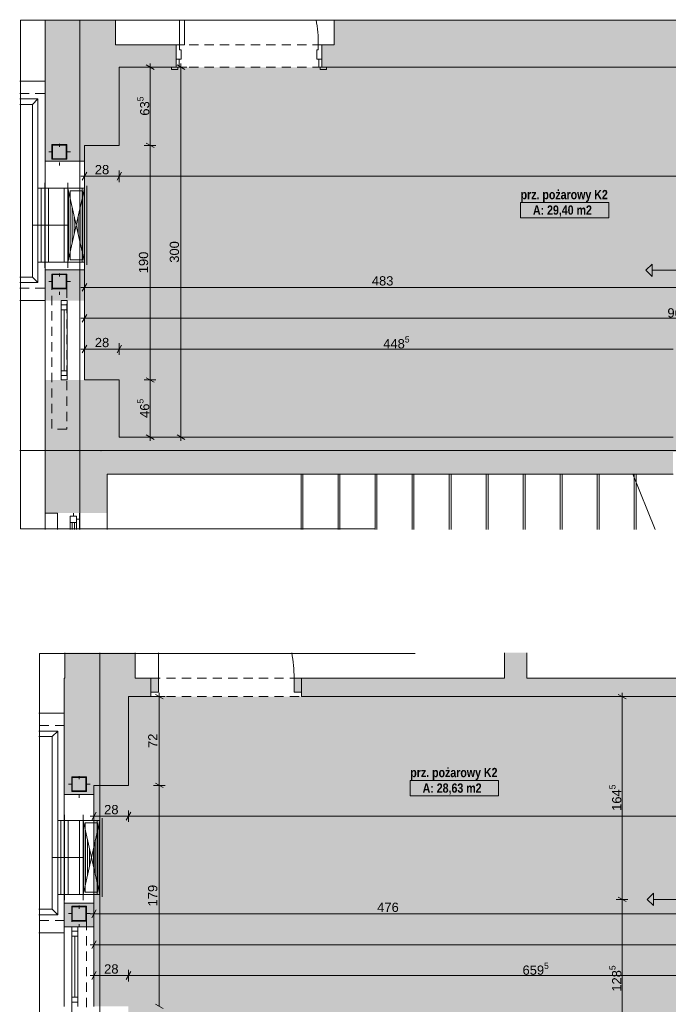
# Paper-space layout 'A-56 UKŁAD SUFITÓW PODWIESZONYCH' of a CAD drawing. Header units: millimetres. Extents: x 0 to 800, y 0 to 594.
# Tile 13 of 27: x 290 to 395, y 295 to 455. Entities that reach past the tile are written whole.
import ezdxf
from ezdxf.xclip import XClip

# ---------------------------------------------------------------- set-up
doc = ezdxf.new("R2010")
doc.units = ezdxf.units.MM
doc.header["$MEASUREMENT"] = 0
doc.header["$XCLIPFRAME"] = 0
for name, pattern in [('DASHDOT', [254, 127, -63.5, 0, -63.5]), ('DASHDOTX2', [1000, 500, -250, 0, -250]), ('DOT2', [3, 0.5, -2.5]), ('GESTRICHELT2', [93.75, 62.5, -31.25]), ('Przer. długie kreski', [2.5, 1.5, -1]), ('PRZERYWANA_DU_A', [550, 350, -200])]:
    doc.linetypes.add(name, pattern=pattern)
for name, color, linetype in [('A_konstrukcja stalowa', 7, 'Continuous'), ('A_sufity projektowane', 7, 'Continuous'), ('A_ściany', 7, 'Continuous'), ('Drzwi Archicad', 7, 'Continuous'), ('Nowe_A_sufity projektowane opisy', 7, 'Continuous')]:
    doc.layers.add(name, color=color, linetype=linetype)
for name, color, linetype, lineweight, true_color in [('A_konstrukcja stalowa_Nr_pióra__10', 7, 'Continuous', 13, 0x4b4b4b), ('A_osie_Nr_pióra__16', 7, 'Continuous', 5, 0x0f0f0f), ('A_sanitarne_Nr_pióra__6', 7, 'Continuous', 13, 0xa9a9a9), ('A_schody_Nr_pióra__10', 7, 'Continuous', 13, 0x4b4b4b), ('A_schody_Nr_pióra__4', 7, 'Continuous', 18, 0x4b4b4b), ('A_sufity projektowane opisy_Nr_pióra__19', 7, 'Continuous', 5, 0x191919), ('A_ściany_Nr_pióra__10', 7, 'Continuous', 13, 0x4b4b4b), ('A_ściany_Nr_pióra__19', 7, 'Continuous', 5, 0x191919), ('Nowe_A_sufity projektowane opisy_Nr_pióra__19', 7, 'Continuous', 5, 0x191919), ('Okna Archicada_Nr_pióra__19', 7, 'Continuous', 5, 0x191919)]:
    doc.layers.add(name, color=color, linetype=linetype, lineweight=lineweight, true_color=true_color)
for name, color, linetype, lineweight in [('A_strefy_Nr_pióra__1', 7, 'Continuous', 20), ('A_sufity projektowane wymiary_Nr_pióra__1', 7, 'Continuous', 20), ('A_sufity projektowane wymiary_Nr_pióra__2', 8, 'Continuous', 13), ('A_ściany_Nr_pióra__1', 7, 'Continuous', 20), ('Drzwi Archicad_Nr_pióra__1', 7, 'Continuous', 20), ('Drzwi Archicad_Nr_pióra__3', 252, 'Continuous', 13)]:
    doc.layers.add(name, color=color, linetype=linetype, lineweight=lineweight)
doc.styles.add('STYL_AUTOMATYCZNY_1', font='arial.ttf')
doc.styles.add('STYL_AUTOMATYCZNY_4', font='arial.ttf')
doc.styles.add('STYL_AUTOMATYCZNY_5', font='ARIALN.TTF')

# ---------------------------------------------------------------- blocks, each defined once
blk = doc.blocks.new('Rysunek_16_16', base_point=(-2986.44, -505.41))
at = {"layer": 'A_konstrukcja stalowa', "linetype": 'Continuous', "lineweight": 0, "true_color": 0x252525}
h = blk.add_hatch(color=250, dxfattribs=at)
h.paths.add_polyline_path([(298.01, 431.98), (298.01, 434.38), (295.61, 434.38), (295.61, 431.98)])
h.paths.add_polyline_path([(297.91, 432.08), (295.71, 432.08), (295.71, 434.28), (297.91, 434.28)], flags=0)
h = blk.add_hatch(color=250, dxfattribs=at)
h.paths.add_polyline_path([(298.01, 410.98), (298.01, 413.38), (295.61, 413.38), (295.61, 410.98)])
h.paths.add_polyline_path([(297.91, 411.08), (295.71, 411.08), (295.71, 413.28), (297.91, 413.28)], flags=0)
at = {"layer": 'A_sufity projektowane', "linetype": 'Continuous', "lineweight": 0, "true_color": 0x4b4b4b}
h = blk.add_hatch(dxfattribs=at)
h.set_pattern_fill('do_wyburzenia_0010', color=251, style=0, pattern_type=2)
h.set_pattern_definition([(0, (391.6574, 408.658), (0, 0.75), [0, -0.75])])
h.paths.add_polyline_path([(300.89, 434.24), (300.89, 396.2), (306.52, 396.2), (306.52, 386.92), (396.26, 386.92), (396.26, 384.54), (427.46, 384.54), (427.46, 388.64), (435.46, 388.64), (435.46, 381.06), (484.96, 381.06), (484.96, 395.24), (494, 395.24), (494, 446.92), (306.52, 446.92), (306.52, 434.24)])
at = {"layer": 'A_ściany', "linetype": 'Continuous', "lineweight": 0, "true_color": 0x000000}
for points in [[(294.49, 454.62), (294.49, 450.52), (305.9, 450.52), (305.9, 454.62)], [(397.26, 454.62), (341.34, 454.62), (341.34, 446.92), (397.26, 446.92)], [(294.49, 450.52), (294.49, 434.24), (306.52, 434.24), (306.52, 450.52)], [(306.52, 450.52), (306.52, 446.92), (315.74, 446.92), (315.74, 450.52)], [(341.34, 450.52), (339.34, 450.52), (339.34, 446.92), (341.34, 446.92)], [(294.49, 434.24), (294.49, 431.68), (298.29, 431.68), (300.89, 431.68), (300.89, 434.24)], [(294.49, 409.08), (300.89, 409.08), (300.89, 414.08), (298.29, 414.08), (294.49, 414.08)], [(294.49, 396.2), (294.49, 380.9), (306.52, 380.9), (306.52, 396.2)], [(306.52, 380.9), (396.26, 380.9), (396.26, 386.92), (306.52, 386.92)], [(294.49, 380.9), (294.49, 374.61), (304.58, 374.61), (304.58, 380.9)]]:
    blk.add_hatch(color=18, dxfattribs=at).paths.add_polyline_path(points)
at = {"layer": 'Nowe_A_sufity projektowane opisy', "linetype": 'Continuous', "lineweight": 0, "true_color": 0x191919}
blk.add_hatch(color=250, dxfattribs=at).paths.add_polyline_path([(391.86, 413.99), (392.86, 412.99), (392.86, 414.99)])
at = {"layer": 'A_konstrukcja stalowa_Nr_pióra__10', "color": 251, "linetype": 'Continuous', "lineweight": 13, "true_color": 0x4b4b4b}
for p, q in [((295.61, 431.98), (295.61, 434.38)), ((295.61, 434.38), (298.01, 434.38)), ((298.01, 434.38), (298.01, 431.98)), ((297.91, 434.28), (295.71, 434.28)), ((295.71, 434.28), (295.71, 432.08)), ((297.91, 432.08), (297.91, 434.28)), ((298.01, 431.98), (295.61, 431.98)), ((295.71, 432.08), (297.91, 432.08)), ((295.61, 410.98), (295.61, 413.38)), ((295.61, 413.38), (298.01, 413.38)), ((297.91, 413.28), (295.71, 413.28)), ((295.71, 413.28), (295.71, 411.08)), ((297.91, 411.08), (297.91, 413.28)), ((298.01, 413.38), (298.01, 410.98)), ((298.01, 410.98), (295.61, 410.98)), ((295.71, 411.08), (297.91, 411.08))]:
    blk.add_line(p, q, dxfattribs=at)
at = {"layer": 'A_konstrukcja stalowa_Nr_pióra__10', "color": 251, "linetype": 'DOT2', "lineweight": 13, "true_color": 0x4b4b4b}
for p, q in [((296.81, 430.98), (296.81, 435.38)), ((298.61, 433.18), (295.01, 433.18)), ((296.81, 409.98), (296.81, 414.38)), ((298.61, 412.18), (295.01, 412.18))]:
    blk.add_line(p, q, dxfattribs=at)
at = {"layer": 'A_konstrukcja stalowa_Nr_pióra__10', "color": 251, "linetype": 'Przer. długie kreski', "lineweight": 13, "true_color": 0x4b4b4b, "flags": 128}
blk.add_lwpolyline([(298.01, 388.24), (295.61, 388.24), (295.61, 410.98), (298.01, 410.98)], close=True, dxfattribs=at)
at = {"layer": 'A_osie_Nr_pióra__16', "color": 250, "linetype": 'DASHDOTX2', "lineweight": 5, "true_color": 0x0f0f0f}
for p, q in [((300.15, 454.62), (300.15, 371.96)), ((303.54, 384.74), (290.39, 384.74)), ((500.6, 384.74), (303.54, 384.74)), ((303.54, 384.74), (303.54, 384.74))]:
    blk.add_line(p, q, dxfattribs=at)
blk.add_point((303.54, 384.74), dxfattribs=at)
at = {"layer": 'A_sanitarne_Nr_pióra__6', "color": 253, "linetype": 'Continuous', "lineweight": 13, "true_color": 0xa9a9a9}
for p, q in [((290.39, 441.78), (293.35, 441.78)), ((290.39, 440.88), (292.45, 440.88)), ((293.35, 441.78), (292.45, 440.88)), ((292.45, 440.88), (292.45, 412.88)), ((293.35, 441.78), (293.35, 411.98)), ((294.44, 428.18), (294.44, 414.38)), ((294.45, 428.18), (294.45, 414.38)), ((298.18, 428.18), (298.18, 414.38)), ((298.19, 428.18), (298.19, 414.38)), ((300.89, 428.18), (300.89, 414.38)), ((298.18, 427.28), (293.35, 427.28)), ((293.85, 427.28), (293.85, 415.28)), ((295.04, 427.28), (295.04, 415.28)), ((297.58, 427.28), (297.58, 415.28)), ((300.89, 427.28), (298.19, 427.28)), ((300.89, 427.28), (298.19, 415.28)), ((298.19, 427.28), (300.89, 415.28)), ((298.27, 426.93), (298.27, 415.64)), ((300.54, 426.88), (298.54, 426.88)), ((298.54, 426.88), (298.54, 415.68)), ((300.49, 415.28), (300.49, 427.28)), ((300.54, 415.68), (300.54, 426.88)), ((300.81, 426.93), (300.81, 415.64)), ((301.29, 427.68), (301.29, 414.88)), ((298.58, 425.52), (298.58, 417.05)), ((300.49, 425.52), (300.49, 417.05)), ((298.9, 424.1), (298.9, 418.46)), ((300.17, 424.1), (300.17, 418.46)), ((299.22, 422.69), (299.22, 419.87)), ((299.85, 422.69), (299.85, 419.87)), ((293.35, 415.28), (298.18, 415.28)), ((298.19, 415.28), (300.89, 415.28)), ((298.54, 415.68), (300.54, 415.68)), ((290.39, 412.88), (292.45, 412.88)), ((293.35, 411.98), (290.39, 411.98)), ((292.45, 412.88), (293.35, 411.98))]:
    blk.add_line(p, q, dxfattribs=at)
at = {"layer": 'A_sanitarne_Nr_pióra__6', "color": 253, "linetype": 'DASHDOT', "lineweight": 13, "true_color": 0xa9a9a9}
blk.add_line((292.45, 421.28), (298.18, 421.28), dxfattribs=at)
at = {"layer": 'A_schody_Nr_pióra__10', "color": 251, "linetype": 'GESTRICHELT2', "lineweight": 13, "true_color": 0x4b4b4b}
for p, q in [((336.28, 380.9), (336.28, 371.96)), ((342.28, 380.9), (342.28, 371.96)), ((348.28, 380.9), (348.28, 371.96)), ((354.28, 380.9), (354.28, 371.96)), ((360.28, 380.9), (360.28, 371.96)), ((366.28, 380.9), (366.28, 371.96)), ((372.28, 380.9), (372.28, 371.96)), ((378.28, 380.9), (378.28, 371.96)), ((384.28, 380.9), (384.28, 371.96)), ((390.28, 380.9), (390.28, 371.96))]:
    blk.add_line(p, q, dxfattribs=at)
at = {"layer": 'A_schody_Nr_pióra__4', "color": 251, "linetype": 'Continuous', "lineweight": 18, "true_color": 0x4b4b4b}
for p, q in [((335.98, 380.9), (335.98, 371.96)), ((341.98, 380.9), (341.98, 371.96)), ((347.98, 380.9), (347.98, 371.96)), ((353.98, 380.9), (353.98, 371.96)), ((359.98, 380.9), (359.98, 371.96)), ((365.98, 380.9), (365.98, 371.96)), ((371.98, 380.9), (371.98, 371.96)), ((377.98, 380.9), (377.98, 371.96)), ((383.98, 380.9), (383.98, 371.96)), ((393.35, 371.96), (389.73, 380.9)), ((389.98, 380.9), (389.98, 371.96))]:
    blk.add_line(p, q, dxfattribs=at)
at = {"layer": 'A_strefy_Nr_pióra__1', "color": 7, "linetype": 'Continuous', "lineweight": 20}
for p, q in [((371.56, 424.96), (371.56, 422.49)), ((371.56, 424.96), (385.84, 424.96)), ((385.84, 424.96), (385.84, 422.49)), ((371.56, 422.49), (385.84, 422.49))]:
    blk.add_line(p, q, dxfattribs=at)
at = {"layer": 'A_sufity projektowane opisy_Nr_pióra__19', "color": 250, "linetype": 'PRZERYWANA_DU_A', "lineweight": 5, "true_color": 0x191919, "flags": 128}
blk.add_lwpolyline([(500.5, 454.52), (290.49, 454.52), (290.49, 372.06), (500.5, 372.06)], close=True, dxfattribs=at)
at = {"layer": 'A_sufity projektowane wymiary_Nr_pióra__1', "color": 7, "linetype": 'Continuous', "lineweight": 20}
for p, q in [((312.15, 446.56), (310.89, 447.28)), ((317.15, 446.56), (315.89, 447.28)), ((310.89, 434.6), (312.15, 433.88)), ((301.25, 429.87), (300.53, 428.62)), ((306.88, 429.87), (306.16, 428.62)), ((301.25, 411.83), (300.53, 410.58)), ((301.25, 406.83), (300.53, 405.58)), ((301.25, 401.83), (300.53, 400.58)), ((306.88, 401.83), (306.16, 400.58)), ((310.89, 396.56), (312.15, 395.84)), ((310.89, 387.28), (312.15, 386.56)), ((315.89, 387.28), (317.15, 386.56))]:
    blk.add_line(p, q, dxfattribs=at)
at = {"layer": 'A_sufity projektowane wymiary_Nr_pióra__2', "color": 8, "linetype": 'Continuous', "lineweight": 13}
for p, q in [((311.52, 446.92), (311.52, 447.53)), ((316.52, 446.92), (316.52, 447.53)), ((312.46, 446.92), (310.58, 446.92)), ((311.52, 434.24), (311.52, 446.92)), ((317.46, 446.92), (315.58, 446.92)), ((316.52, 386.92), (316.52, 446.92)), ((312.46, 434.24), (310.58, 434.24)), ((311.52, 396.2), (311.52, 434.24)), ((300.89, 428.3), (300.89, 430.18)), ((306.52, 428.3), (306.52, 430.18)), ((300.27, 429.24), (300.89, 429.24)), ((300.89, 429.24), (306.52, 429.24)), ((306.52, 429.24), (494, 429.24)), ((300.89, 410.26), (300.89, 412.14)), ((300.27, 411.2), (300.89, 411.2)), ((300.89, 411.2), (397.44, 411.2)), ((300.27, 406.2), (300.89, 406.2)), ((300.89, 405.26), (300.89, 407.14)), ((300.89, 406.2), (494, 406.2)), ((300.27, 401.2), (300.89, 401.2)), ((300.89, 400.26), (300.89, 402.14)), ((300.89, 401.2), (306.52, 401.2)), ((306.52, 400.26), (306.52, 402.14)), ((306.52, 401.2), (396.26, 401.2)), ((312.46, 396.2), (310.58, 396.2)), ((311.52, 386.92), (311.52, 396.2)), ((312.46, 386.92), (310.58, 386.92)), ((311.52, 386.31), (311.52, 386.92)), ((317.46, 386.92), (315.58, 386.92)), ((316.52, 386.31), (316.52, 386.92))]:
    blk.add_line(p, q, dxfattribs=at)
at = {"layer": 'A_ściany_Nr_pióra__1', "color": 7, "linetype": 'Continuous', "lineweight": 20}
for p, q in [((315.74, 450.52), (315.74, 448.22)), ((339.34, 450.52), (339.34, 448.22)), ((315.74, 448.22), (315.74, 446.92)), ((339.34, 448.22), (339.34, 446.92)), ((315.74, 446.92), (315, 446.92)), ((339.34, 446.92), (340.08, 446.92)), ((298.29, 431.68), (294.49, 431.68)), ((298.29, 431.68), (300.89, 431.68)), ((298.29, 414.08), (294.49, 414.08)), ((298.29, 414.08), (300.89, 414.08)), ((294.49, 375.7), (294.49, 371.96)), ((296.49, 374.61), (296.49, 371.96)), ((304.58, 371.96), (304.58, 374.61))]:
    blk.add_line(p, q, dxfattribs=at)
at = {"layer": 'A_ściany_Nr_pióra__1', "color": 7, "linetype": 'Continuous', "lineweight": 20, "flags": 128}
for points in [[(294.49, 454.62), (294.49, 450.52)], [(305.9, 450.52), (305.9, 454.62)], [(341.34, 454.62), (341.34, 450.52)], [(294.49, 450.52), (294.49, 434.24)], [(306.52, 450.52), (305.9, 450.52)], [(315.74, 450.52), (306.52, 450.52)], [(341.34, 450.52), (339.34, 450.52)], [(306.52, 446.92), (315.74, 446.92)], [(306.52, 434.24), (306.52, 446.92)], [(339.34, 446.92), (341.34, 446.92)], [(341.34, 446.92), (397.26, 446.92)], [(294.49, 434.24), (294.49, 431.68)], [(300.89, 431.68), (300.89, 434.24)], [(300.89, 434.24), (306.52, 434.24)], [(294.49, 414.08), (294.49, 409.08)], [(300.89, 409.08), (300.89, 414.08)], [(294.49, 396.2), (294.49, 380.9)], [(306.52, 396.2), (300.89, 396.2)], [(306.52, 386.92), (306.52, 396.2)], [(396.26, 386.92), (306.52, 386.92)], [(294.49, 380.9), (294.49, 374.61)], [(304.58, 374.61), (304.58, 380.9)], [(304.58, 380.9), (306.52, 380.9)], [(306.52, 380.9), (396.26, 380.9)], [(294.49, 374.61), (296.49, 374.61)]]:
    blk.add_lwpolyline(points, dxfattribs=at)
at = {"layer": 'A_ściany_Nr_pióra__10', "color": 251, "linetype": 'Continuous', "lineweight": 13, "true_color": 0x4b4b4b}
for p, q in [((294.41, 444.68), (290.39, 444.68)), ((294.41, 409.08), (290.39, 409.08))]:
    blk.add_line(p, q, dxfattribs=at)
at = {"layer": 'A_ściany_Nr_pióra__10', "color": 251, "linetype": 'Przer. długie kreski', "lineweight": 13, "true_color": 0x4b4b4b}
for p, q in [((294.41, 442.68), (290.39, 442.68)), ((294.41, 411.08), (290.39, 411.08))]:
    blk.add_line(p, q, dxfattribs=at)
at = {"layer": 'A_ściany_Nr_pióra__19', "color": 250, "linetype": 'Continuous', "lineweight": 5, "true_color": 0x191919}
for p, q in [((294.49, 409.08), (294.49, 396.2)), ((300.89, 396.2), (300.89, 409.08))]:
    blk.add_line(p, q, dxfattribs=at)
at = {"layer": 'Drzwi Archicad_Nr_pióra__3', "color": 252, "linetype": 'Continuous', "lineweight": 13}
for p, q in [((316.3, 454.62), (316.3, 450.52)), ((317.1, 450.52), (317.1, 454.62)), ((315.74, 448.22), (315.74, 450.52)), ((315.74, 450.52), (316.3, 450.52)), ((315.74, 450.52), (315.74, 448.22)), ((315.74, 450.52), (315.74, 448.22)), ((316.3, 450.52), (316.3, 449.72)), ((316.3, 450.52), (317.1, 450.52)), ((338.78, 449.72), (338.78, 450.52)), ((338.78, 450.52), (339.34, 450.52)), ((339.34, 450.52), (339.34, 448.22)), ((339.34, 450.52), (339.34, 448.22)), ((339.34, 450.52), (339.34, 448.22)), ((316.3, 449.72), (316.54, 449.72)), ((316.54, 449.72), (316.54, 448.22)), ((338.54, 448.22), (338.54, 449.72)), ((338.54, 449.72), (338.78, 449.72)), ((315.74, 448.22), (315.74, 446.92)), ((316.24, 448.22), (315.74, 448.22)), ((316.54, 448.22), (315.74, 448.22)), ((315.74, 448.22), (315.74, 446.92)), ((315.74, 448.22), (315.74, 446.92)), ((316.24, 446.92), (316.24, 448.22)), ((339.34, 448.22), (338.54, 448.22)), ((338.84, 448.22), (338.84, 446.92)), ((339.34, 448.22), (338.84, 448.22)), ((339.34, 446.92), (339.34, 448.22)), ((339.34, 448.22), (339.34, 446.92)), ((339.34, 448.22), (339.34, 446.92)), ((316, 446.92), (315, 446.92)), ((315, 446.92), (315, 446.54)), ((315.74, 446.92), (315, 446.92)), ((315.74, 446.92), (315, 446.92)), ((315, 446.54), (316, 446.54)), ((315.74, 446.92), (316.24, 446.92)), ((316, 446.54), (316, 446.92)), ((338.84, 446.92), (339.34, 446.92)), ((340.08, 446.92), (339.08, 446.92)), ((339.08, 446.92), (339.08, 446.54)), ((339.08, 446.54), (340.08, 446.54)), ((339.34, 446.92), (340.08, 446.92)), ((339.34, 446.92), (340.08, 446.92)), ((340.08, 446.54), (340.08, 446.92))]:
    blk.add_line(p, q, dxfattribs=at)
at = {"layer": 'Drzwi Archicad_Nr_pióra__3', "color": 252, "linetype": 'Przer. długie kreski', "lineweight": 13}
for p, q in [((339.34, 450.52), (315.74, 450.52)), ((339.34, 446.92), (315.74, 446.92))]:
    blk.add_line(p, q, dxfattribs=at)
at = {"layer": 'Drzwi Archicad_Nr_pióra__3', "color": 252, "linetype": 'Continuous', "lineweight": 13}
blk.add_arc((316.3, 450.52), 22.48, 0, 10.5087, dxfattribs=at)
at = {"layer": 'Nowe_A_sufity projektowane opisy_Nr_pióra__19', "color": 250, "linetype": 'Continuous', "lineweight": 5, "true_color": 0x191919}
for p, q in [((391.86, 413.99), (392.86, 414.99)), ((391.86, 413.99), (392.86, 412.99)), ((392.86, 414.99), (392.86, 412.99)), ((397.44, 413.99), (392.86, 413.99))]:
    blk.add_line(p, q, dxfattribs=at)
at = {"layer": 'Okna Archicada_Nr_pióra__19', "color": 250, "linetype": 'Continuous', "lineweight": 5, "true_color": 0x191919}
for p, q in [((298.29, 431.68), (294.49, 431.68)), ((294.49, 414.08), (294.49, 431.68)), ((298.29, 431.68), (300.89, 431.68)), ((300.89, 414.08), (300.89, 431.68)), ((298.29, 414.08), (294.49, 414.08)), ((298.29, 414.08), (300.89, 414.08)), ((298.09, 409.08), (297.09, 409.08)), ((297.09, 409.08), (297.09, 396.2)), ((298.09, 396.2), (298.09, 409.08)), ((297.09, 408.38), (298.09, 408.38)), ((298.09, 407.58), (297.09, 407.58)), ((297.59, 397.7), (297.59, 407.58)), ((298.09, 397.7), (297.09, 397.7)), ((297.09, 396.9), (298.09, 396.9)), ((297.09, 396.2), (298.09, 396.2)), ((299.59, 374.11), (298.59, 374.11)), ((298.59, 374.11), (298.59, 371.96)), ((299.09, 374.61), (299.09, 374.11)), ((299.59, 371.96), (299.59, 374.11)), ((300.09, 374.61), (300.09, 373.61)), ((298.59, 373.11), (299.59, 373.11)), ((298.89, 371.96), (298.89, 373.11)), ((299.29, 371.96), (299.29, 373.11)), ((299.59, 373.61), (300.09, 373.61)), ((300.09, 371.96), (300.09, 373.61))]:
    blk.add_line(p, q, dxfattribs=at)
at = {"layer": 'A_strefy_Nr_pióra__1', "color": 7, "linetype": 'Continuous', "lineweight": 20, "char_height": 1.5, "attachment_point": 1, "style": 'STYL_AUTOMATYCZNY_5'}
for s, insert in [('\\A1;{\\pql;\\fArial Narrow|b1|i0|c238|p0;\\W1.000000;prz. pożarowy K2}', (371.56, 427.01)), ('\\A1;{\\pql;\\fArial Narrow|b1|i0|c238|p0;\\W1.000000;A: 29,40 m2}', (373.56, 424.5))]:
    blk.add_mtext(s, dxfattribs=dict(at, insert=insert))
at = {"layer": 'A_sufity projektowane wymiary_Nr_pióra__1', "color": 7, "linetype": 'Continuous', "lineweight": 20, "char_height": 1.5, "attachment_point": 7, "rotation": 90, "style": 'STYL_AUTOMATYCZNY_1'}
for s, insert in [('\\A1;{\\pql;\\fArial|b0|i0|c238|p0;\\W1.000000;63\\fArial|b0|i0|c238|p0;\\W1.000000;\\A1{\\H.66x;\\S5^  ;}}', (311.83, 439.06)), ('\\A1;{\\pql;\\fArial|b0|i0|c238|p0;\\W1.000000;46\\fArial|b0|i0|c238|p0;\\W1.000000;\\A1{\\H.66x;\\S5^  ;}}', (311.83, 390.04))]:
    blk.add_mtext(s, dxfattribs=dict(at, insert=insert))
at = {"layer": 'A_sufity projektowane wymiary_Nr_pióra__1', "color": 7, "linetype": 'Continuous', "lineweight": 20, "char_height": 1.5, "attachment_point": 7, "style": 'STYL_AUTOMATYCZNY_4'}
for s, insert, width in [('\\A1;{\\pql;\\fArial|b0|i0|c238|p0;\\W1.000000;28}', (302.56, 429.54), 2.2882), ('\\A1;{\\pql;\\fArial|b0|i0|c238|p0;\\W1.000000;483}', (347.45, 411.5), 3.4323), ('\\A1;{\\pql;\\fArial|b0|i0|c238|p0;\\W1.000000;28}', (302.56, 401.5), 2.2882)]:
    blk.add_mtext(s, dxfattribs=dict(at, insert=insert, width=width))
at = {"layer": 'A_sufity projektowane wymiary_Nr_pióra__1', "color": 7, "linetype": 'Continuous', "lineweight": 20, "char_height": 1.5, "width": 3.4323, "attachment_point": 7, "rotation": 90, "style": 'STYL_AUTOMATYCZNY_4'}
for s, insert in [('\\A1;{\\pql;\\fArial|b0|i0|c238|p0;\\W1.000000;300}', (316.22, 415.21)), ('\\A1;{\\pql;\\fArial|b0|i0|c238|p0;\\W1.000000;190}', (311.22, 413.51))]:
    blk.add_mtext(s, dxfattribs=dict(at, insert=insert))
at = {"layer": 'A_sufity projektowane wymiary_Nr_pióra__1', "color": 7, "linetype": 'Continuous', "lineweight": 20, "char_height": 1.5, "attachment_point": 7, "style": 'STYL_AUTOMATYCZNY_1'}
for s, insert in [('\\A1;{\\pql;\\fArial|b0|i0|c238|p0;\\W1.000000;965\\fArial|b0|i0|c238|p0;\\W1.000000;\\A1{\\H.66x;\\S5^  ;}}', (395.35, 405.89)), ('\\A1;{\\pql;\\fArial|b0|i0|c238|p0;\\W1.000000;448\\fArial|b0|i0|c238|p0;\\W1.000000;\\A1{\\H.66x;\\S5^  ;}}', (349.3, 400.89))]:
    blk.add_mtext(s, dxfattribs=dict(at, insert=insert))
blk = doc.blocks.new('Rysunek_18_18', base_point=(-2983.24, -607.93))
at = {"layer": 'A_konstrukcja stalowa', "linetype": 'Continuous', "lineweight": 0, "true_color": 0x252525}
h = blk.add_hatch(color=250, dxfattribs=at)
h.paths.add_polyline_path([(301.21, 329.46), (301.21, 331.86), (298.81, 331.86), (298.81, 329.46)])
h.paths.add_polyline_path([(301.11, 329.56), (298.91, 329.56), (298.91, 331.76), (301.11, 331.76)], flags=0)
h = blk.add_hatch(color=250, dxfattribs=at)
h.paths.add_polyline_path([(301.21, 308.46), (301.21, 310.86), (298.81, 310.86), (298.81, 308.46)])
h.paths.add_polyline_path([(301.11, 308.56), (298.91, 308.56), (298.91, 310.76), (301.11, 310.76)], flags=0)
at = {"layer": 'A_sufity projektowane', "linetype": 'Continuous', "lineweight": 0, "true_color": 0x4b4b4b}
h = blk.add_hatch(dxfattribs=at)
h.set_pattern_fill('do_wyburzenia_0012', color=251, style=0, pattern_type=2)
h.set_pattern_definition([(0, (395.2562, 309.13346), (0, 0.75), [0, -0.75])])
h.paths.add_polyline_path([(302.41, 294.62), (308.01, 294.62), (308.01, 286.22), (430.98, 286.22), (430.98, 286.28), (439.92, 286.28), (439.92, 279.06), (488.82, 279.06), (488.82, 290.72), (492.9, 290.72), (492.9, 344.86), (308.01, 344.86), (308.01, 330.46), (302.41, 330.46)])
at = {"layer": 'A_ściany', "linetype": 'Continuous', "lineweight": 0, "true_color": 0x000000}
for points in [[(297.69, 351.96), (297.69, 347.86), (309.11, 347.86), (309.11, 351.96)], [(368.96, 351.96), (368.96, 347.86), (372.56, 347.86), (372.56, 351.96)], [(297.61, 347.86), (297.61, 330.46), (308.01, 330.46), (308.01, 344.86)], [(297.61, 347.86), (308.01, 344.86), (311.66, 344.86), (311.66, 347.86)], [(336.06, 344.86), (399.46, 344.86), (399.46, 347.86), (336.06, 347.86)], [(302.41, 330.46), (297.61, 330.46), (297.61, 328.96), (299.81, 328.96), (302.41, 328.96)], [(297.61, 307.5), (302.41, 307.5), (302.41, 311.36), (299.81, 311.36), (297.61, 311.36)]]:
    blk.add_hatch(color=18, dxfattribs=at).paths.add_polyline_path(points)
at = {"layer": 'Drzwi Archicad', "linetype": 'Continuous', "lineweight": 0, "true_color": 0xfdfdfd}
for points in [[(311.66, 347.86), (311.66, 345.56), (312.86, 345.56), (312.86, 347.86)], [(336.06, 345.56), (336.06, 347.86), (334.86, 347.86), (334.86, 345.56)]]:
    blk.add_hatch(color=7, dxfattribs=at).paths.add_polyline_path(points)
at = {"layer": 'Nowe_A_sufity projektowane opisy', "linetype": 'Continuous', "lineweight": 0, "true_color": 0x191919}
blk.add_hatch(color=250, dxfattribs=at).paths.add_polyline_path([(392.08, 311.96), (393.08, 310.96), (393.08, 312.96)])
at = {"layer": 'A_konstrukcja stalowa_Nr_pióra__10', "color": 251, "linetype": 'DOT2', "lineweight": 13, "true_color": 0x4b4b4b}
for p, q in [((300.01, 328.46), (300.01, 332.86)), ((301.81, 330.66), (298.21, 330.66)), ((300.01, 307.46), (300.01, 311.86)), ((301.81, 309.66), (298.21, 309.66))]:
    blk.add_line(p, q, dxfattribs=at)
at = {"layer": 'A_konstrukcja stalowa_Nr_pióra__10', "color": 251, "linetype": 'Continuous', "lineweight": 13, "true_color": 0x4b4b4b}
for p, q in [((298.81, 329.46), (298.81, 331.86)), ((298.81, 331.86), (301.21, 331.86)), ((301.11, 331.76), (298.91, 331.76)), ((298.91, 331.76), (298.91, 329.56)), ((301.11, 329.56), (301.11, 331.76)), ((301.21, 331.86), (301.21, 329.46)), ((301.21, 329.46), (298.81, 329.46)), ((298.91, 329.56), (301.11, 329.56)), ((298.81, 308.46), (298.81, 310.86)), ((298.81, 310.86), (301.21, 310.86)), ((301.11, 310.76), (298.91, 310.76)), ((298.91, 310.76), (298.91, 308.56)), ((301.11, 308.56), (301.11, 310.76)), ((301.21, 310.86), (301.21, 308.46)), ((301.21, 308.46), (298.81, 308.46)), ((298.91, 308.56), (301.11, 308.56))]:
    blk.add_line(p, q, dxfattribs=at)
at = {"layer": 'A_konstrukcja stalowa_Nr_pióra__10', "color": 251, "linetype": 'Przer. długie kreski', "lineweight": 13, "true_color": 0x4b4b4b, "flags": 128}
blk.add_lwpolyline([(301.21, 285.72), (298.81, 285.72), (298.81, 308.46), (301.21, 308.46)], close=True, dxfattribs=at)
at = {"layer": 'A_osie_Nr_pióra__16', "color": 250, "linetype": 'DASHDOTX2', "lineweight": 5, "true_color": 0x0f0f0f}
blk.add_line((303.36, 351.96), (303.36, 269.53), dxfattribs=at)
at = {"layer": 'A_sanitarne_Nr_pióra__6', "color": 253, "linetype": 'Continuous', "lineweight": 13, "true_color": 0xa9a9a9}
for p, q in [((293.51, 339.26), (296.55, 339.26)), ((296.55, 339.26), (295.65, 338.36)), ((296.55, 339.26), (296.55, 309.46)), ((293.51, 338.36), (295.65, 338.36)), ((295.65, 338.36), (295.65, 310.36)), ((296.55, 324.76), (297.65, 324.76)), ((297.05, 312.76), (297.05, 324.76)), ((297.65, 325.66), (297.65, 311.86)), ((297.65, 311.86), (297.65, 325.66)), ((300.65, 324.76), (297.65, 324.76)), ((298.25, 312.76), (298.25, 324.76)), ((300.05, 312.76), (300.05, 324.76)), ((300.65, 311.86), (300.65, 325.66)), ((300.66, 325.66), (300.66, 311.86)), ((300.66, 324.76), (303.36, 324.76)), ((303.36, 324.76), (300.66, 312.76)), ((300.66, 324.76), (303.36, 312.76)), ((300.74, 324.41), (300.74, 313.12)), ((303.01, 324.36), (301.01, 324.36)), ((301.01, 324.36), (301.01, 313.16)), ((302.96, 312.76), (302.96, 324.76)), ((303.01, 313.16), (303.01, 324.36)), ((303.28, 324.41), (303.28, 313.12)), ((303.36, 325.66), (303.36, 311.86)), ((303.76, 325.16), (303.76, 312.36)), ((301.05, 323), (301.05, 314.53)), ((302.96, 323), (302.96, 314.53)), ((301.37, 321.59), (301.37, 315.94)), ((302.64, 321.59), (302.64, 315.94)), ((301.69, 320.17), (301.69, 317.35)), ((302.32, 320.17), (302.32, 317.35)), ((301.01, 313.16), (303.01, 313.16)), ((296.55, 312.76), (297.65, 312.76)), ((300.65, 312.76), (297.65, 312.76)), ((300.66, 312.76), (303.36, 312.76)), ((293.51, 310.36), (295.65, 310.36)), ((295.65, 310.36), (296.55, 309.46)), ((296.55, 309.46), (293.51, 309.46))]:
    blk.add_line(p, q, dxfattribs=at)
at = {"layer": 'A_sanitarne_Nr_pióra__6', "color": 253, "linetype": 'DASHDOT', "lineweight": 13, "true_color": 0xa9a9a9}
for p in [(295.65, 318.76), (300.65, 318.76)]:
    blk.add_line(p, (297.65, 318.76), dxfattribs=at)
at = {"layer": 'A_strefy_Nr_pióra__1', "color": 7, "linetype": 'Continuous', "lineweight": 20}
for p, q in [((353.68, 331.24), (353.68, 328.77)), ((353.68, 331.24), (367.96, 331.24)), ((367.96, 331.24), (367.96, 328.77)), ((353.68, 328.77), (367.96, 328.77))]:
    blk.add_line(p, q, dxfattribs=at)
at = {"layer": 'A_sufity projektowane opisy_Nr_pióra__19', "color": 250, "linetype": 'PRZERYWANA_DU_A', "lineweight": 5, "true_color": 0x191919, "flags": 128}
blk.add_lwpolyline([(500.5, 269.63), (293.61, 269.63), (293.61, 351.86), (500.5, 351.86)], close=True, dxfattribs=at)
at = {"layer": 'A_sufity projektowane wymiary_Nr_pióra__1', "color": 7, "linetype": 'Continuous', "lineweight": 20}
for p, q in [((313.64, 344.5), (312.39, 345.22)), ((388.64, 344.5), (387.39, 345.22)), ((312.39, 330.82), (313.64, 330.1)), ((302.77, 326.09), (302.05, 324.84)), ((308.37, 326.09), (307.65, 324.84)), ((387.39, 312.32), (388.64, 311.6)), ((302.77, 310.25), (302.05, 309)), ((302.77, 305.25), (302.05, 304)), ((302.77, 300.25), (302.05, 299)), ((308.37, 300.25), (307.65, 299)), ((312.39, 294.98), (313.64, 294.26))]:
    blk.add_line(p, q, dxfattribs=at)
at = {"layer": 'A_sufity projektowane wymiary_Nr_pióra__2', "color": 8, "linetype": 'Continuous', "lineweight": 13}
for p, q in [((313.01, 344.86), (313.01, 345.47)), ((388.01, 344.86), (388.01, 345.47)), ((313.95, 344.86), (312.07, 344.86)), ((313.01, 330.46), (313.01, 344.86)), ((388.95, 344.86), (387.07, 344.86)), ((388.01, 311.96), (388.01, 344.86)), ((313.95, 330.46), (312.07, 330.46)), ((313.01, 294.62), (313.01, 330.46)), ((302.41, 324.52), (302.41, 326.4)), ((308.01, 324.52), (308.01, 326.4)), ((301.8, 325.46), (302.41, 325.46)), ((302.41, 325.46), (308.01, 325.46)), ((308.01, 325.46), (492.9, 325.46)), ((388.95, 311.96), (387.07, 311.96)), ((388.01, 286.22), (388.01, 311.96)), ((302.41, 308.68), (302.41, 310.56)), ((301.8, 309.62), (302.41, 309.62)), ((302.41, 309.62), (397.66, 309.62)), ((302.41, 303.68), (302.41, 305.56)), ((301.8, 304.62), (302.41, 304.62)), ((302.41, 304.62), (492.9, 304.62)), ((302.41, 298.68), (302.41, 300.56)), ((308.01, 298.68), (308.01, 300.56)), ((301.8, 299.62), (302.41, 299.62)), ((302.41, 299.62), (308.01, 299.62)), ((308.01, 299.62), (439.92, 299.62))]:
    blk.add_line(p, q, dxfattribs=at)
at = {"layer": 'A_ściany_Nr_pióra__1', "color": 7, "linetype": 'Continuous', "lineweight": 20}
for p, q in [((311.66, 347.86), (310.72, 347.86)), ((311.66, 347.86), (311.66, 345.56)), ((336.06, 347.86), (337, 347.86)), ((336.06, 347.86), (336.06, 345.56)), ((311.66, 345.56), (311.66, 344.86)), ((336.06, 345.56), (336.06, 344.86)), ((311.66, 344.86), (310.92, 344.86)), ((336.06, 344.86), (336.8, 344.86)), ((299.81, 328.96), (297.61, 328.96)), ((299.81, 328.96), (302.41, 328.96)), ((299.81, 311.36), (297.61, 311.36)), ((299.81, 311.36), (302.41, 311.36)), ((297.61, 307.5), (302.41, 307.5))]:
    blk.add_line(p, q, dxfattribs=at)
at = {"layer": 'A_ściany_Nr_pióra__1', "color": 7, "linetype": 'Continuous', "lineweight": 20, "flags": 128}
for points in [[(297.69, 351.96), (297.69, 347.86)], [(309.11, 347.86), (309.11, 351.96)], [(368.96, 351.96), (368.96, 347.86)], [(372.56, 347.86), (372.56, 351.96)], [(297.61, 347.86), (297.61, 330.46)], [(297.69, 347.86), (297.61, 347.86)], [(311.66, 347.86), (309.11, 347.86)], [(368.96, 347.86), (336.06, 347.86)], [(399.46, 347.86), (372.56, 347.86)], [(308.01, 330.46), (308.01, 344.86)], [(308.01, 344.86), (311.66, 344.86)], [(336.06, 344.86), (399.46, 344.86)], [(297.61, 330.46), (297.61, 328.96)], [(302.41, 330.46), (308.01, 330.46)], [(302.41, 328.96), (302.41, 330.46)], [(297.61, 311.36), (297.61, 307.5)], [(302.41, 307.5), (302.41, 311.36)]]:
    blk.add_lwpolyline(points, dxfattribs=at)
at = {"layer": 'A_ściany_Nr_pióra__10', "color": 251, "linetype": 'Przer. długie kreski', "lineweight": 13, "true_color": 0x4b4b4b}
for p, q in [((311.66, 347.86), (336.06, 347.86)), ((311.66, 344.86), (336.06, 344.86)), ((297.61, 340.16), (293.51, 340.16)), ((297.61, 308.56), (293.51, 308.56))]:
    blk.add_line(p, q, dxfattribs=at)
at = {"layer": 'A_ściany_Nr_pióra__10', "color": 251, "linetype": 'Continuous', "lineweight": 13, "true_color": 0x4b4b4b}
for p, q in [((297.61, 342.16), (293.51, 342.16)), ((297.61, 306.56), (293.51, 306.56))]:
    blk.add_line(p, q, dxfattribs=at)
at = {"layer": 'A_ściany_Nr_pióra__19', "color": 250, "linetype": 'Continuous', "lineweight": 5, "true_color": 0x191919}
for p, q in [((297.61, 307.5), (297.61, 294.62)), ((302.41, 294.62), (302.41, 307.5))]:
    blk.add_line(p, q, dxfattribs=at)
at = {"layer": 'Drzwi Archicad_Nr_pióra__1', "color": 7, "linetype": 'Continuous', "lineweight": 20}
for p, q in [((312.86, 347.86), (312.86, 351.96)), ((311.66, 347.86), (310.72, 347.86)), ((311.66, 347.86), (310.72, 347.86)), ((311.66, 347.86), (312.86, 347.86)), ((311.66, 345.56), (311.66, 347.86)), ((311.66, 347.86), (311.66, 345.56)), ((311.66, 347.86), (311.66, 345.56)), ((312.86, 347.86), (312.86, 345.56)), ((334.86, 345.56), (334.86, 347.86)), ((334.86, 347.86), (336.06, 347.86)), ((336.06, 347.86), (336.06, 345.56)), ((336.06, 347.86), (336.06, 345.56)), ((336.06, 347.86), (336.06, 345.56)), ((336.06, 347.86), (337, 347.86)), ((336.06, 347.86), (337, 347.86)), ((312.86, 345.56), (311.66, 345.56)), ((311.66, 345.56), (311.66, 344.86)), ((311.66, 345.56), (311.66, 344.86)), ((336.06, 345.56), (334.86, 345.56)), ((336.06, 345.56), (336.06, 344.86)), ((336.06, 345.56), (336.06, 344.86)), ((311.66, 344.86), (310.92, 344.86)), ((311.66, 344.86), (310.92, 344.86)), ((336.06, 344.86), (336.8, 344.86)), ((336.06, 344.86), (336.8, 344.86))]:
    blk.add_line(p, q, dxfattribs=at)
blk.add_arc((312.86, 347.86), 22, 0, 10.7406, dxfattribs=at)
at = {"layer": 'Nowe_A_sufity projektowane opisy_Nr_pióra__19', "color": 250, "linetype": 'Continuous', "lineweight": 5, "true_color": 0x191919}
for p, q in [((392.08, 311.96), (393.08, 312.96)), ((393.08, 312.96), (393.08, 310.96)), ((392.08, 311.96), (393.08, 310.96)), ((397.66, 311.96), (393.08, 311.96))]:
    blk.add_line(p, q, dxfattribs=at)
at = {"layer": 'Okna Archicada_Nr_pióra__19', "color": 250, "linetype": 'Continuous', "lineweight": 5, "true_color": 0x191919}
for p, q in [((299.81, 328.96), (297.61, 328.96)), ((297.61, 311.36), (297.61, 328.96)), ((299.81, 328.96), (302.41, 328.96)), ((302.41, 311.36), (302.41, 328.96)), ((299.81, 311.36), (297.61, 311.36)), ((299.81, 311.36), (302.41, 311.36)), ((299.81, 307.5), (298.81, 307.5)), ((298.81, 307.5), (298.81, 294.62)), ((298.81, 306.8), (299.81, 306.8)), ((299.81, 294.62), (299.81, 307.5)), ((299.81, 306), (298.81, 306)), ((299.31, 296.12), (299.31, 306)), ((299.81, 296.12), (298.81, 296.12)), ((298.81, 295.32), (299.81, 295.32))]:
    blk.add_line(p, q, dxfattribs=at)
at = {"layer": 'A_strefy_Nr_pióra__1', "color": 7, "linetype": 'Continuous', "lineweight": 20, "char_height": 1.5, "attachment_point": 1, "style": 'STYL_AUTOMATYCZNY_5'}
for s, insert in [('\\A1;{\\pql;\\fArial Narrow|b1|i0|c238|p0;\\W1.000000;prz. pożarowy K2}', (353.68, 333.29)), ('\\A1;{\\pql;\\fArial Narrow|b1|i0|c238|p0;\\W1.000000;A: 28,63 m2}', (355.68, 330.77))]:
    blk.add_mtext(s, dxfattribs=dict(at, insert=insert))
at = {"layer": 'A_sufity projektowane wymiary_Nr_pióra__1', "color": 7, "linetype": 'Continuous', "lineweight": 20, "char_height": 1.5, "attachment_point": 7, "rotation": 90, "style": 'STYL_AUTOMATYCZNY_4'}
for s, insert, width in [('\\A1;{\\pql;\\fArial|b0|i0|c238|p0;\\W1.000000;72}', (312.71, 336.52), 2.2882), ('\\A1;{\\pql;\\fArial|b0|i0|c238|p0;\\W1.000000;179}', (312.71, 310.83), 3.4323)]:
    blk.add_mtext(s, dxfattribs=dict(at, insert=insert, width=width))
at = {"layer": 'A_sufity projektowane wymiary_Nr_pióra__1', "color": 7, "linetype": 'Continuous', "lineweight": 20, "char_height": 1.5, "attachment_point": 7, "rotation": 90, "style": 'STYL_AUTOMATYCZNY_1'}
for s, insert in [('\\A1;{\\pql;\\fArial|b0|i0|c238|p0;\\W1.000000;164\\fArial|b0|i0|c238|p0;\\W1.000000;\\A1{\\H.66x;\\S5^  ;}}', (388.32, 326.32)), ('\\A1;{\\pql;\\fArial|b0|i0|c238|p0;\\W1.000000;128\\fArial|b0|i0|c238|p0;\\W1.000000;\\A1{\\H.66x;\\S5^  ;}}', (388.32, 297))]:
    blk.add_mtext(s, dxfattribs=dict(at, insert=insert))
at = {"layer": 'A_sufity projektowane wymiary_Nr_pióra__1', "color": 7, "linetype": 'Continuous', "lineweight": 20, "char_height": 1.5, "attachment_point": 7, "style": 'STYL_AUTOMATYCZNY_4'}
for s, insert, width in [('\\A1;{\\pql;\\fArial|b0|i0|c238|p0;\\W1.000000;28}', (304.07, 325.76), 2.2882), ('\\A1;{\\pql;\\fArial|b0|i0|c238|p0;\\W1.000000;476}', (348.32, 309.92), 3.4323), ('\\A1;{\\pql;\\fArial|b0|i0|c238|p0;\\W1.000000;28}', (304.07, 299.92), 2.2882)]:
    blk.add_mtext(s, dxfattribs=dict(at, insert=insert, width=width))
at = {"layer": 'A_sufity projektowane wymiary_Nr_pióra__1', "color": 7, "linetype": 'Continuous', "lineweight": 20, "insert": (371.87, 299.31), "char_height": 1.5, "attachment_point": 7, "style": 'STYL_AUTOMATYCZNY_1'}
blk.add_mtext('\\A1;{\\pql;\\fArial|b0|i0|c238|p0;\\W1.000000;659\\fArial|b0|i0|c238|p0;\\W1.000000;\\A1{\\H.66x;\\S5^  ;}}', dxfattribs=at)

psp = doc.layouts.new('A-56 UKŁAD SUFITÓW PODWIESZONYCH')

# ---------------------------------------------------------------- block references
at = {"color": 37, "linetype": 'Continuous', "lineweight": 5, "true_color": 0x656532}
ref = psp.add_blockref('Rysunek_16_16', (-2986.44, -505.41), dxfattribs=at)
XClip(ref).set_block_clipping_path([(290.3859994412, 371.9622046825), (500.5999994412, 454.6222046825)])
ref = psp.add_blockref('Rysunek_18_18', (-2983.24, -607.93), dxfattribs=at)
XClip(ref).set_block_clipping_path([(293.5123383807, 269.528357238), (500.5999994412, 351.9622046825)])

doc.saveas('drawing.dxf')
